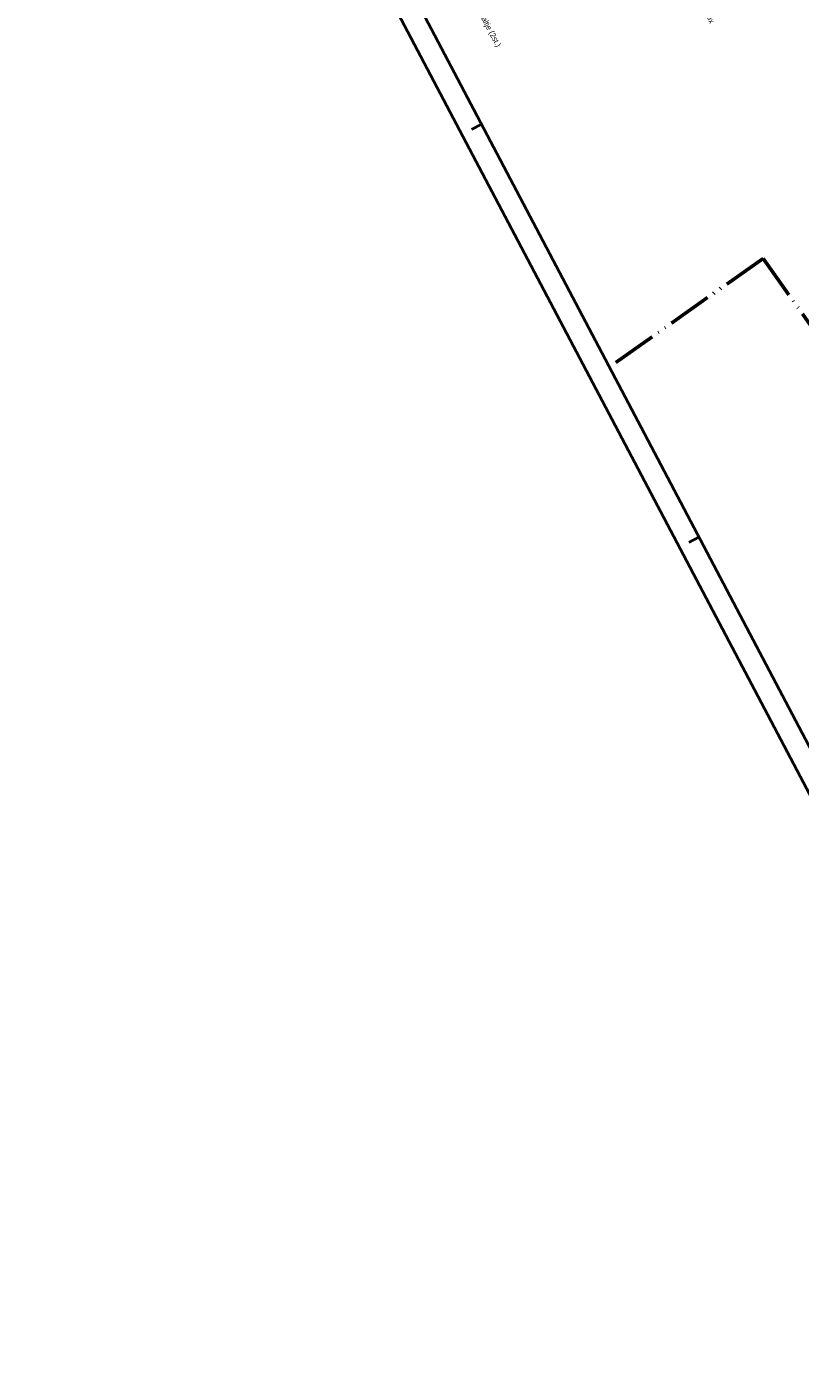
# Model space of a CAD drawing. Header units: metres. Extents: x 148691 to 149199, y 486355 to 486958.
# Tile 1 of 93: x 148691 to 148865, y 486355 to 486658. Entities that reach past the tile are written whole.
import ezdxf

# ---------------------------------------------------------------- set-up
doc = ezdxf.new("R2010")
doc.units = ezdxf.units.M
doc.header["$MEASUREMENT"] = 0
doc.linetypes.add('bladgr', pattern=[6.12, 4, -0.66, 0.07, -0.66, 0.07, -0.66])
for name, color, linetype, lineweight in [('BWR-alg-details verklaring', 7, 'Continuous', 30), ('WVB-alg-bladgrens', 2, 'bladgr', 53), ('WVB-alg-onderhoek', 7, 'Continuous', 30)]:
    doc.layers.add(name, color=color, linetype=linetype, lineweight=lineweight)
doc.styles.add('Style-WORKING', font='WORKING.shx')

msp = doc.modelspace()

# ---------------------------------------------------------------- linework, layer by layer
at = {"layer": 'WVB-alg-bladgrens', "linetype": 'bladgr', "ltscale": 2.5}
for q in [(148822.53, 486581.44), (148946.53, 486479.24)]:
    msp.add_line((148857.13, 486605.87), q, dxfattribs=at)
at = {"layer": 'WVB-alg-onderhoek', "lineweight": 40, "ltscale": 500}
for p, q in [((148691.4, 486819.54), (148936.17, 486355.09)), ((148791.52, 486634.93), (148793.73, 486636.1)), ((148840.47, 486542.04), (148842.69, 486543.2))]:
    msp.add_line(p, q, dxfattribs=at)
msp.add_3dface([(148700.49, 486813.03), (148938.26, 486361.85), (149192.16, 486495.65), (148954.39, 486946.83)], dxfattribs=at)

# ---------------------------------------------------------------- texts
at = {"layer": 'BWR-alg-details verklaring', "style": 'Style-WORKING'}
msp.add_text('paal  RVV BB21 (8st.) en kunststofpaaltje (2st.)', height=1.25, rotation=297.8248, dxfattribs=at).set_placement((148780.75, 486684.28))
at = {"layer": 'BWR-alg-details verklaring', "insert": (148820.23, 486705.01), "char_height": 1.25, "attachment_point": 7, "rotation": 297.8247, "line_spacing_factor": 0.6, "style": 'Style-WORKING'}
msp.add_mtext('straatbakstenen waalformaat, in elleboogverband, kleur Nobelhorst mix', dxfattribs=at)

doc.saveas('drawing.dxf')
